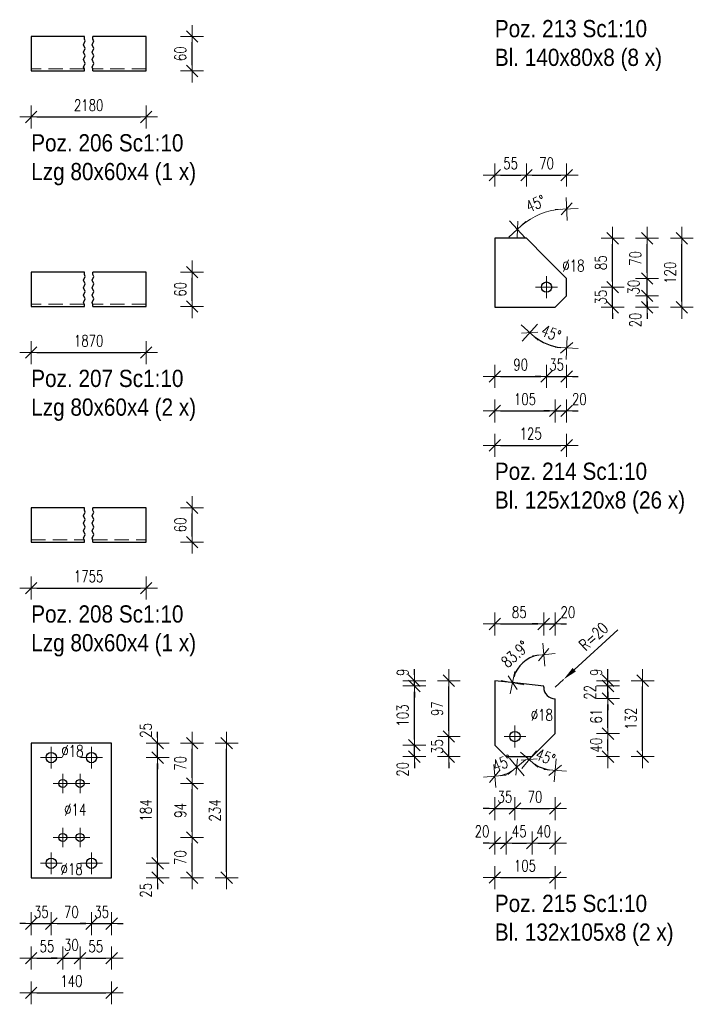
# Model space of a CAD drawing. Header units: millimetres. Extents: x -148 to 458, y 13010 to 13506.
# Tile 8 of 10: x 140 to 257, y 13163 to 13334. Entities that reach past the tile are written whole.
import ezdxf

# ---------------------------------------------------------------- set-up
doc = ezdxf.new("R2010")
doc.units = ezdxf.units.MM
doc.header["$LTSCALE"] = 10
doc.linetypes.add('HIDDEN', pattern=[0.375, 0.25, -0.125])
doc.linetypes.add('MITTE', pattern=[2, 1.25, -0.25, 0.25, -0.25])
doc.layers.get('Defpoints').update_dxf_attribs({"color": 1})
for name, color, linetype, lineweight in [('PS_DIM', 4, 'Continuous', 13), ('PS_Hidden', 2, 'HIDDEN', 9), ('PS_Mid', 5, 'MITTE', 15), ('PS_Plate', 35, 'Continuous', 30), ('PS_Shape', 161, 'Continuous', 30), ('PS_SOLID', 7, 'Continuous', 30), ('PS_TEXT', 3, 'Continuous', 18)]:
    doc.layers.add(name, color=color, linetype=linetype, lineweight=lineweight)
doc.styles.add('gil', font='txt', dxfattribs={"width": 0.9})
doc.styles.add('simplex', font='simplex.shx', dxfattribs={"width": 0.75})
doc.dimstyles.new('1_10_PRZ', dxfattribs={"dimtxt": 2, "dimasz": 1, "dimexe": 2, "dimexo": 5, "dimgap": 1, "dimtad": 1, "dimdec": 0, "dimlfac": 10, "dimtxsty": 'simplex', "dimblk": 'dimznak', "dimcen": 2, "dimse1": 1, "dimse2": 1, "dimclrt": 3, "dimadec": 1, "dimazin": 0, "dimtfac": 1, "dimtdec": 0, "dimtix": 1, "dimtmove": 2, "dimatfit": 3, "dimldrblk": 'dim-grot', "dimfxl": 1, "dimarcsym": 0})
doc.dimstyles.new('1_10_PRZ_DS1-LS10', dxfattribs={"dimtxt": 2, "dimasz": 1, "dimexe": 2, "dimexo": 5, "dimgap": 1, "dimtad": 1, "dimdec": 0, "dimlfac": 10, "dimtxsty": 'simplex', "dimblk": 'dimznak', "dimcen": 2, "dimse1": 1, "dimse2": 1, "dimclrt": 3, "dimadec": 1, "dimazin": 0, "dimtfac": 1, "dimtdec": 0, "dimtix": 1, "dimtmove": 2, "dimatfit": 3, "dimldrblk": 'dim-grot', "dimfxl": 1, "dimarcsym": 0})
doc.dimstyles.new('średnice', dxfattribs={"dimtxt": 2, "dimasz": 2.5, "dimexe": 1, "dimexo": 1, "dimgap": 1, "dimtad": 1, "dimdec": 0, "dimlfac": 10, "dimtxsty": 'simplex', "dimcen": 2, "dimclrd": 256, "dimclre": 256, "dimclrt": 3, "dimadec": 1, "dimazin": 0, "dimtfac": 1, "dimtdec": 0, "dimtix": 1, "dimtmove": 1, "dimatfit": 0, "dimfxl": 1, "dimarcsym": 0})

# ---------------------------------------------------------------- blocks, each defined once
blk = doc.blocks.new('dim-grot')
blk.add_hatch(color=256).paths.add_polyline_path([(0, 0), (-2, 0.5), (-2, -0.5)])
blk.add_lwpolyline([(0, 0), (-2, 0.5), (-2, -0.5), (0, 0)])
blk = doc.blocks.new('dimznak')
at = {"color": 0}
for points in [[(0, 2), (0, -2)], [(-2, 0), (2, 0)]]:
    blk.add_lwpolyline(points, dxfattribs=at)
at = {"color": 2}
blk.add_lwpolyline([(1, 1), (-1, -1)], dxfattribs=at)
blk = doc.blocks.new('*D119')
at = {"layer": 'Defpoints', "color": 0, "transparency": 16777216}
for p in [(145.39, 13187.46), (141.89, 13184.96), (145.39, 13176.96)]:
    blk.add_point(p, dxfattribs=at)
at = {"layer": 'PS_DIM', "color": 0, "lineweight": -2, "transparency": 16777216}
for p, q in [((140.89, 13176.96), (139.89, 13176.96)), ((141.89, 13176.96), (145.39, 13176.96)), ((146.39, 13176.96), (147.39, 13176.96))]:
    blk.add_line(p, q, dxfattribs=at)
blk.add_blockref('dimznak', (141.89, 13176.96), dxfattribs=at)
at = {"layer": 'PS_DIM', "color": 0, "lineweight": -2, "transparency": 16777216, "rotation": 180}
blk.add_blockref('dimznak', (145.39, 13176.96), dxfattribs=at)
at = {"layer": 'PS_DIM', "color": 3, "transparency": 16777216, "insert": (143.64, 13179), "char_height": 2, "attachment_point": 5, "style": 'simplex'}
blk.add_mtext('35', dxfattribs=at)
blk = doc.blocks.new('*D121')
at = {"layer": 'Defpoints', "color": 0, "transparency": 16777216}
for p in [(152.39, 13187.46), (155.89, 13184.96), (155.89, 13176.96)]:
    blk.add_point(p, dxfattribs=at)
at = {"layer": 'PS_DIM', "color": 0, "lineweight": -2, "transparency": 16777216}
for p, q in [((151.39, 13176.96), (150.39, 13176.96)), ((152.39, 13176.96), (155.89, 13176.96)), ((156.89, 13176.96), (157.89, 13176.96))]:
    blk.add_line(p, q, dxfattribs=at)
blk.add_blockref('dimznak', (152.39, 13176.96), dxfattribs=at)
at = {"layer": 'PS_DIM', "color": 0, "lineweight": -2, "transparency": 16777216, "rotation": 180}
blk.add_blockref('dimznak', (155.89, 13176.96), dxfattribs=at)
at = {"layer": 'PS_DIM', "color": 3, "transparency": 16777216, "insert": (154.14, 13179), "char_height": 2, "attachment_point": 5, "style": 'simplex'}
blk.add_mtext('35', dxfattribs=at)
blk = doc.blocks.new('*D123')
at = {"layer": 'Defpoints', "color": 0, "transparency": 16777216}
for p in [(147.39, 13191.96), (150.39, 13191.96), (150.39, 13170.96)]:
    blk.add_point(p, dxfattribs=at)
at = {"layer": 'PS_DIM', "color": 0, "lineweight": -2, "transparency": 16777216}
for p, q in [((146.39, 13170.96), (145.39, 13170.96)), ((147.39, 13170.96), (150.39, 13170.96)), ((151.39, 13170.96), (152.39, 13170.96))]:
    blk.add_line(p, q, dxfattribs=at)
blk.add_blockref('dimznak', (147.39, 13170.96), dxfattribs=at)
at = {"layer": 'PS_DIM', "color": 0, "lineweight": -2, "transparency": 16777216, "rotation": 180}
blk.add_blockref('dimznak', (150.39, 13170.96), dxfattribs=at)
at = {"layer": 'PS_DIM', "color": 3, "transparency": 16777216, "insert": (148.89, 13173.26), "char_height": 2, "attachment_point": 5, "style": 'simplex'}
blk.add_mtext('30', dxfattribs=at)
blk = doc.blocks.new('*D126')
at = {"layer": 'Defpoints', "color": 0, "transparency": 16777216}
for p in [(152.39, 13187.46), (163.89, 13187.46), (155.89, 13184.96)]:
    blk.add_point(p, dxfattribs=at)
at = {"layer": 'PS_DIM', "color": 0, "lineweight": -2, "transparency": 16777216}
for p, q in [((163.89, 13188.46), (163.89, 13189.46)), ((163.89, 13184.96), (163.89, 13187.46)), ((163.89, 13183.96), (163.89, 13182.96))]:
    blk.add_line(p, q, dxfattribs=at)
for p, rotation in [((163.89, 13187.46), 270), ((163.89, 13184.96), 90)]:
    blk.add_blockref('dimznak', p, dxfattribs=dict(at, rotation=rotation))
at = {"layer": 'PS_DIM', "color": 3, "transparency": 16777216, "insert": (161.85, 13182.75), "char_height": 2, "attachment_point": 5, "rotation": 90, "style": 'simplex'}
blk.add_mtext('25', dxfattribs=at)
blk = doc.blocks.new('*D128')
at = {"layer": 'Defpoints', "color": 0, "transparency": 16777216}
for p in [(155.89, 13208.36), (163.89, 13208.36), (152.39, 13205.86)]:
    blk.add_point(p, dxfattribs=at)
at = {"layer": 'PS_DIM', "color": 0, "lineweight": -2, "transparency": 16777216}
for p, q in [((163.89, 13209.36), (163.89, 13210.36)), ((163.89, 13205.86), (163.89, 13208.36)), ((163.89, 13204.86), (163.89, 13203.86))]:
    blk.add_line(p, q, dxfattribs=at)
for p, rotation in [((163.89, 13208.36), 270), ((163.89, 13205.86), 90)]:
    blk.add_blockref('dimznak', p, dxfattribs=dict(at, rotation=rotation))
at = {"layer": 'PS_DIM', "color": 3, "transparency": 16777216, "insert": (161.85, 13210.58), "char_height": 2, "attachment_point": 5, "rotation": 90, "style": 'simplex'}
blk.add_mtext('25', dxfattribs=at)
blk = doc.blocks.new('*X118')
at = {"layer": 'PS_Mid', "color": 5, "linetype": 'MITTE'}
for p, q in [((-3.5, 11.1), (-3.5, 7.3)), ((3.5, 11.1), (3.5, 7.3)), ((-1.6, 9.2), (-5.4, 9.2)), ((5.4, 9.2), (1.6, 9.2)), ((-1.5, 6.4), (-1.5, 3)), ((1.5, 6.4), (1.5, 3)), ((0.2, 4.7), (-3.2, 4.7)), ((3.2, 4.7), (-0.2, 4.7)), ((-1.5, -3), (-1.5, -6.4)), ((1.5, -3), (1.5, -6.4)), ((0.2, -4.7), (-3.2, -4.7)), ((3.2, -4.7), (-0.2, -4.7)), ((-3.5, -7.3), (-3.5, -11.1)), ((3.5, -7.3), (3.5, -11.1)), ((-1.6, -9.2), (-5.4, -9.2)), ((5.4, -9.2), (1.6, -9.2))]:
    blk.add_line(p, q, dxfattribs=at)
at = {"layer": 'PS_SOLID', "color": 7, "linetype": 'Continuous'}
for p, q in [((-3.5, 11.7), (-7, 11.7)), ((-7, 11.7), (-7, -11.7)), ((-1.5, 11.7), (-3.5, 11.7)), ((1.5, 11.7), (-1.5, 11.7)), ((3.5, 11.7), (1.5, 11.7)), ((7, 11.7), (3.5, 11.7)), ((7, -11.7), (7, 11.7)), ((-7, -11.7), (7, -11.7))]:
    blk.add_line(p, q, dxfattribs=at)
at = {"layer": 'PS_SOLID', "color": 7}
for centre, radius in [((-3.5, 9.2), 0.9), ((3.5, 9.2), 0.9), ((-1.5, 4.7), 0.7), ((1.5, 4.7), 0.7), ((-1.5, -4.7), 0.7), ((1.5, -4.7), 0.7), ((-3.5, -9.2), 0.9), ((3.5, -9.2), 0.9)]:
    blk.add_circle(centre, radius, dxfattribs=at)
blk = doc.blocks.new('*D168')
at = {"layer": 'Defpoints', "color": 0, "transparency": 16777216}
for p in [(235.06, 13286.24), (233.06, 13284.24), (235.06, 13283.41), (230.52, 13278.38)]:
    blk.add_point(p, dxfattribs=at)
at = {"layer": 'PS_DIM', "color": 0, "lineweight": -2, "transparency": 16777216}
blk.add_arc((235.06, 13286.24), 9.07, 231.3226, 263.6774, dxfattribs=at)
for p, rotation in [((228.64, 13279.83), 138.1612883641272), ((235.06, 13277.17), 356.8387116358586)]:
    blk.add_blockref('dimznak', p, dxfattribs=dict(at, rotation=rotation))
at = {"layer": 'PS_DIM', "color": 3, "transparency": 16777216, "insert": (232.35, 13279.71), "char_height": 2, "attachment_point": 5, "rotation": 337.5, "style": 'simplex'}
blk.add_mtext('45%%d', dxfattribs=at)
blk = doc.blocks.new('*D170')
at = {"layer": 'Defpoints', "color": 0, "transparency": 16777216}
for p in [(231.56, 13287.74), (235.06, 13284.24), (235.06, 13272.2)]:
    blk.add_point(p, dxfattribs=at)
at = {"layer": 'PS_DIM', "color": 0, "lineweight": -2, "transparency": 16777216}
for p, q in [((230.56, 13272.2), (229.56, 13272.2)), ((231.56, 13272.2), (235.06, 13272.2)), ((236.06, 13272.2), (237.06, 13272.2))]:
    blk.add_line(p, q, dxfattribs=at)
blk.add_blockref('dimznak', (231.56, 13272.2), dxfattribs=at)
at = {"layer": 'PS_DIM', "color": 0, "lineweight": -2, "transparency": 16777216, "rotation": 180}
blk.add_blockref('dimznak', (235.06, 13272.2), dxfattribs=at)
at = {"layer": 'PS_DIM', "color": 3, "transparency": 16777216, "insert": (233.31, 13274.24), "char_height": 2, "attachment_point": 5, "style": 'simplex'}
blk.add_mtext('35', dxfattribs=at)
blk = doc.blocks.new('*D172')
at = {"layer": 'Defpoints', "color": 0, "transparency": 16777216}
for p in [(235.06, 13286.24), (233.06, 13284.24), (235.06, 13266.2)]:
    blk.add_point(p, dxfattribs=at)
at = {"layer": 'PS_DIM', "color": 0, "lineweight": -2, "transparency": 16777216}
for p, q in [((232.06, 13266.2), (231.06, 13266.2)), ((233.06, 13266.2), (235.06, 13266.2)), ((236.06, 13266.2), (237.06, 13266.2))]:
    blk.add_line(p, q, dxfattribs=at)
blk.add_blockref('dimznak', (233.06, 13266.2), dxfattribs=at)
at = {"layer": 'PS_DIM', "color": 0, "lineweight": -2, "transparency": 16777216, "rotation": 180}
blk.add_blockref('dimznak', (235.06, 13266.2), dxfattribs=at)
at = {"layer": 'PS_DIM', "color": 3, "transparency": 16777216, "insert": (237.27, 13268.24), "char_height": 2, "attachment_point": 5, "style": 'simplex'}
blk.add_mtext('20', dxfattribs=at)
blk = doc.blocks.new('*D177')
at = {"layer": 'Defpoints', "color": 0, "transparency": 16777216}
for p in [(231.56, 13287.74), (243.06, 13287.74), (233.06, 13284.24)]:
    blk.add_point(p, dxfattribs=at)
at = {"layer": 'PS_DIM', "color": 0, "lineweight": -2, "transparency": 16777216}
for p, q in [((243.06, 13288.74), (243.06, 13289.74)), ((243.06, 13284.24), (243.06, 13287.74)), ((243.06, 13283.24), (243.06, 13282.24))]:
    blk.add_line(p, q, dxfattribs=at)
for p, rotation in [((243.06, 13287.74), 270), ((243.06, 13284.24), 90)]:
    blk.add_blockref('dimznak', p, dxfattribs=dict(at, rotation=rotation))
at = {"layer": 'PS_DIM', "color": 3, "transparency": 16777216, "insert": (241.02, 13285.99), "char_height": 2, "attachment_point": 5, "rotation": 90, "style": 'simplex'}
blk.add_mtext('35', dxfattribs=at)
blk = doc.blocks.new('*D179')
at = {"layer": 'Defpoints', "color": 0, "transparency": 16777216}
for p in [(235.06, 13286.24), (249.06, 13286.24), (233.06, 13284.24)]:
    blk.add_point(p, dxfattribs=at)
at = {"layer": 'PS_DIM', "color": 0, "lineweight": -2, "transparency": 16777216}
for p, q in [((249.06, 13287.24), (249.06, 13288.24)), ((249.06, 13284.24), (249.06, 13286.24)), ((249.06, 13283.24), (249.06, 13282.24))]:
    blk.add_line(p, q, dxfattribs=at)
for p, rotation in [((249.06, 13286.24), 270), ((249.06, 13284.24), 90)]:
    blk.add_blockref('dimznak', p, dxfattribs=dict(at, rotation=rotation))
at = {"layer": 'PS_DIM', "color": 3, "transparency": 16777216, "insert": (247.02, 13282.02), "char_height": 2, "attachment_point": 5, "rotation": 90, "style": 'simplex'}
blk.add_mtext('20', dxfattribs=at)
blk = doc.blocks.new('*D180')
at = {"layer": 'Defpoints', "color": 0, "transparency": 16777216}
for p in [(235.06, 13289.24), (249.06, 13289.24), (235.06, 13286.24)]:
    blk.add_point(p, dxfattribs=at)
at = {"layer": 'PS_DIM', "color": 0, "lineweight": -2, "transparency": 16777216}
for p, q in [((249.06, 13290.24), (249.06, 13291.24)), ((249.06, 13286.24), (249.06, 13289.24)), ((249.06, 13285.24), (249.06, 13284.24))]:
    blk.add_line(p, q, dxfattribs=at)
for p, rotation in [((249.06, 13289.24), 270), ((249.06, 13286.24), 90)]:
    blk.add_blockref('dimznak', p, dxfattribs=dict(at, rotation=rotation))
at = {"layer": 'PS_DIM', "color": 3, "transparency": 16777216, "insert": (246.72, 13287.74), "char_height": 2, "attachment_point": 5, "rotation": 90, "style": 'simplex'}
blk.add_mtext('30', dxfattribs=at)
blk = doc.blocks.new('*X167')
at = {"layer": 'PS_Mid', "color": 5, "linetype": 'MITTE'}
for p, q in [((2.75, -0.6), (2.75, -4.4)), ((4.65, -2.5), (0.85, -2.5))]:
    blk.add_line(p, q, dxfattribs=at)
at = {"layer": 'PS_SOLID', "color": 7, "linetype": 'Continuous'}
for p, q in [((-0.75, 6), (-6.25, 6)), ((-6.25, 6), (-6.25, -6)), ((2.75, 2.5), (-0.75, 6)), ((6.25, -1), (2.75, 2.5)), ((6.25, -4), (6.25, -1)), ((4.25, -6), (6.25, -4)), ((-6.25, -6), (4.25, -6))]:
    blk.add_line(p, q, dxfattribs=at)
at = {"layer": 'PS_SOLID', "color": 7}
blk.add_circle((2.75, -2.5), 0.9, dxfattribs=at)
blk = doc.blocks.new('*D184')
at = {"layer": 'Defpoints', "color": 0, "transparency": 16777216}
for p in [(234.53, 13219.47), (233.06, 13218.12)]:
    blk.add_point(p, dxfattribs=at)
at = {"layer": 'PS_DIM', "lineweight": -2, "transparency": 16777216}
for p, q in [((243.96, 13228.1), (236.37, 13221.15)), ((233.06, 13218.12), (234.53, 13219.47))]:
    blk.add_line(p, q, dxfattribs=at)
at = {"layer": 'PS_DIM', "transparency": 16777216}
blk.add_solid([(236.09, 13221.46), (236.66, 13220.85), (234.53, 13219.47)], dxfattribs=at)
at = {"layer": 'PS_DIM', "color": 3, "transparency": 16777216, "insert": (239.74, 13226.95), "char_height": 2, "attachment_point": 5, "rotation": 42.4754, "style": 'simplex'}
blk.add_mtext('R=20', dxfattribs=at)
blk = doc.blocks.new('*D185')
at = {"layer": 'Defpoints', "color": 0, "transparency": 16777216}
for p in [(222.56, 13208.03), (224.56, 13206.03), (222.56, 13205.2), (223.95, 13202.83)]:
    blk.add_point(p, dxfattribs=at)
at = {"layer": 'PS_DIM', "color": 0, "lineweight": -2, "transparency": 16777216}
blk.add_arc((222.56, 13208.03), 5.39, 280.648, 304.352, dxfattribs=at)
for p, rotation in [((226.37, 13204.22), 39.6759799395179), ((222.56, 13202.64), 185.3240200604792)]:
    blk.add_blockref('dimznak', p, dxfattribs=dict(at, rotation=rotation))
at = {"layer": 'PS_DIM', "color": 3, "transparency": 16777216, "insert": (223.85, 13204.9), "char_height": 2, "attachment_point": 5, "rotation": 22.5, "style": 'simplex'}
blk.add_mtext('45%%d', dxfattribs=at)
blk = doc.blocks.new('*D186')
at = {"layer": 'Defpoints', "color": 0, "transparency": 16777216}
for p in [(233.06, 13210.03), (229.06, 13206.03), (229.86, 13204.5), (233.06, 13204.37)]:
    blk.add_point(p, dxfattribs=at)
at = {"layer": 'PS_DIM', "color": 0, "lineweight": -2, "transparency": 16777216}
blk.add_arc((233.06, 13210.03), 6.39, 233.9757, 261.0243, dxfattribs=at)
for p, rotation in [((228.54, 13205.51), 139.4878626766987), ((233.06, 13203.64), 355.5121373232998)]:
    blk.add_blockref('dimznak', p, dxfattribs=dict(at, rotation=rotation))
at = {"layer": 'PS_DIM', "color": 3, "transparency": 16777216, "insert": (231.38, 13205.97), "char_height": 2, "attachment_point": 5, "rotation": 337.5, "style": 'simplex'}
blk.add_mtext('45%%d', dxfattribs=at)
blk = doc.blocks.new('*D187')
at = {"layer": 'Defpoints', "color": 0, "transparency": 16777216}
for p in [(226.06, 13209.53), (222.56, 13208.03), (226.06, 13196.99)]:
    blk.add_point(p, dxfattribs=at)
at = {"layer": 'PS_DIM', "color": 0, "lineweight": -2, "transparency": 16777216}
for p, q in [((221.56, 13196.99), (220.56, 13196.99)), ((222.56, 13196.99), (226.06, 13196.99)), ((227.06, 13196.99), (228.06, 13196.99))]:
    blk.add_line(p, q, dxfattribs=at)
blk.add_blockref('dimznak', (222.56, 13196.99), dxfattribs=at)
at = {"layer": 'PS_DIM', "color": 0, "lineweight": -2, "transparency": 16777216, "rotation": 180}
blk.add_blockref('dimznak', (226.06, 13196.99), dxfattribs=at)
at = {"layer": 'PS_DIM', "color": 3, "transparency": 16777216, "insert": (224.31, 13199.03), "char_height": 2, "attachment_point": 5, "style": 'simplex'}
blk.add_mtext('35', dxfattribs=at)
blk = doc.blocks.new('*D189')
at = {"layer": 'Defpoints', "color": 0, "transparency": 16777216}
for p in [(222.56, 13208.03), (224.56, 13206.03), (224.56, 13190.99)]:
    blk.add_point(p, dxfattribs=at)
at = {"layer": 'PS_DIM', "color": 0, "lineweight": -2, "transparency": 16777216}
for p, q in [((221.56, 13190.99), (220.56, 13190.99)), ((222.56, 13190.99), (224.56, 13190.99)), ((225.56, 13190.99), (226.56, 13190.99))]:
    blk.add_line(p, q, dxfattribs=at)
blk.add_blockref('dimznak', (222.56, 13190.99), dxfattribs=at)
at = {"layer": 'PS_DIM', "color": 0, "lineweight": -2, "transparency": 16777216, "rotation": 180}
blk.add_blockref('dimznak', (224.56, 13190.99), dxfattribs=at)
at = {"layer": 'PS_DIM', "color": 3, "transparency": 16777216, "insert": (220.34, 13193.03), "char_height": 2, "attachment_point": 5, "style": 'simplex'}
blk.add_mtext('20', dxfattribs=at)
blk = doc.blocks.new('*D193')
at = {"layer": 'Defpoints', "color": 0, "transparency": 16777216}
for p in [(231.08, 13226.9), (228.52, 13223.14), (222.56, 13219.24), (231.08, 13218.33)]:
    blk.add_point(p, dxfattribs=at)
at = {"layer": 'PS_DIM', "color": 0, "lineweight": -2, "transparency": 16777216}
blk.add_arc((231.08, 13218.33), 5.45, 100.5188, 163.3892, dxfattribs=at)
for p, rotation in [((231.08, 13223.78), 5.25941391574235), ((225.65, 13218.91), 258.648583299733)]:
    blk.add_blockref('dimznak', p, dxfattribs=dict(at, rotation=rotation))
at = {"layer": 'PS_DIM', "color": 3, "transparency": 16777216, "insert": (226.09, 13223.87), "char_height": 2, "attachment_point": 5, "rotation": 41.954, "style": 'simplex'}
blk.add_mtext('83.9%%d', dxfattribs=at)
blk = doc.blocks.new('*D195')
at = {"layer": 'Defpoints', "color": 0, "transparency": 16777216}
for p in [(233.06, 13229.12), (231.06, 13218.12), (233.06, 13210.03)]:
    blk.add_point(p, dxfattribs=at)
at = {"layer": 'PS_DIM', "color": 0, "lineweight": -2, "transparency": 16777216}
for p, q in [((230.06, 13229.12), (229.06, 13229.12)), ((231.06, 13229.12), (233.06, 13229.12)), ((234.06, 13229.12), (235.06, 13229.12))]:
    blk.add_line(p, q, dxfattribs=at)
blk.add_blockref('dimznak', (231.06, 13229.12), dxfattribs=at)
at = {"layer": 'PS_DIM', "color": 0, "lineweight": -2, "transparency": 16777216, "rotation": 180}
blk.add_blockref('dimznak', (233.06, 13229.12), dxfattribs=at)
at = {"layer": 'PS_DIM', "color": 3, "transparency": 16777216, "insert": (235.27, 13231.16), "char_height": 2, "attachment_point": 5, "style": 'simplex'}
blk.add_mtext('20', dxfattribs=at)
blk = doc.blocks.new('*D196')
at = {"layer": 'Defpoints', "color": 0, "transparency": 16777216}
for p in [(214.56, 13209.53), (226.06, 13209.53), (224.56, 13206.03)]:
    blk.add_point(p, dxfattribs=at)
at = {"layer": 'PS_DIM', "color": 0, "lineweight": -2, "transparency": 16777216}
for p, q in [((214.56, 13210.53), (214.56, 13211.53)), ((214.56, 13206.03), (214.56, 13209.53)), ((214.56, 13205.03), (214.56, 13204.03))]:
    blk.add_line(p, q, dxfattribs=at)
for p, rotation in [((214.56, 13209.53), 270), ((214.56, 13206.03), 90)]:
    blk.add_blockref('dimznak', p, dxfattribs=dict(at, rotation=rotation))
at = {"layer": 'PS_DIM', "color": 3, "transparency": 16777216, "insert": (212.52, 13207.78), "char_height": 2, "attachment_point": 5, "rotation": 90, "style": 'simplex'}
blk.add_mtext('35', dxfattribs=at)
blk = doc.blocks.new('*D198')
at = {"layer": 'Defpoints', "color": 0, "transparency": 16777216}
for p in [(208.56, 13208.03), (222.56, 13208.03), (224.56, 13206.03)]:
    blk.add_point(p, dxfattribs=at)
at = {"layer": 'PS_DIM', "color": 0, "lineweight": -2, "transparency": 16777216}
for p, q in [((208.56, 13209.03), (208.56, 13210.03)), ((208.56, 13206.03), (208.56, 13208.03)), ((208.56, 13205.03), (208.56, 13204.03))]:
    blk.add_line(p, q, dxfattribs=at)
for p, rotation in [((208.56, 13208.03), 270), ((208.56, 13206.03), 90)]:
    blk.add_blockref('dimznak', p, dxfattribs=dict(at, rotation=rotation))
at = {"layer": 'PS_DIM', "color": 3, "transparency": 16777216, "insert": (206.52, 13203.82), "char_height": 2, "attachment_point": 5, "rotation": 90, "style": 'simplex'}
blk.add_mtext('20', dxfattribs=at)
blk = doc.blocks.new('*D200')
at = {"layer": 'Defpoints', "color": 0, "transparency": 16777216}
for p in [(208.56, 13219.24), (222.56, 13219.24), (231.08, 13218.33)]:
    blk.add_point(p, dxfattribs=at)
at = {"layer": 'PS_DIM', "color": 0, "lineweight": -2, "transparency": 16777216}
for p, q in [((208.56, 13220.24), (208.56, 13221.24)), ((208.56, 13218.33), (208.56, 13219.24)), ((208.56, 13217.33), (208.56, 13216.33))]:
    blk.add_line(p, q, dxfattribs=at)
for p, rotation in [((208.56, 13219.24), 270), ((208.56, 13218.33), 90)]:
    blk.add_blockref('dimznak', p, dxfattribs=dict(at, rotation=rotation))
at = {"layer": 'PS_DIM', "color": 3, "transparency": 16777216, "insert": (206.52, 13220.7), "char_height": 2, "attachment_point": 5, "rotation": 90, "style": 'simplex'}
blk.add_mtext('9', dxfattribs=at)
blk = doc.blocks.new('*D203')
at = {"layer": 'Defpoints', "color": 0, "transparency": 16777216}
for p in [(231.08, 13218.33), (233.06, 13219.24), (242.24, 13219.24)]:
    blk.add_point(p, dxfattribs=at)
at = {"layer": 'PS_DIM', "color": 0, "lineweight": -2, "transparency": 16777216}
for p, q in [((242.24, 13220.24), (242.24, 13221.24)), ((242.24, 13218.33), (242.24, 13219.24)), ((242.24, 13217.33), (242.24, 13216.33))]:
    blk.add_line(p, q, dxfattribs=at)
for p, rotation in [((242.24, 13219.24), 270), ((242.24, 13218.33), 90)]:
    blk.add_blockref('dimznak', p, dxfattribs=dict(at, rotation=rotation))
at = {"layer": 'PS_DIM', "color": 3, "transparency": 16777216, "insert": (240.2, 13220.7), "char_height": 2, "attachment_point": 5, "rotation": 90, "style": 'simplex'}
blk.add_mtext('9', dxfattribs=at)
blk = doc.blocks.new('*X183')
at = {"layer": 'PS_Mid', "color": 5, "linetype": 'MITTE'}
for p, q in [((-1.75, -1.2), (-1.75, -5)), ((0.15, -3.1), (-3.65, -3.1))]:
    blk.add_line(p, q, dxfattribs=at)
at = {"layer": 'PS_SOLID', "color": 7, "linetype": 'Continuous'}
for p, q in [((-1.75, 6.23), (-5.25, 6.6)), ((-5.25, 6.6), (-5.25, -4.6)), ((3.27, 5.69), (-1.75, 6.23)), ((3.25, 5.48), (3.27, 5.69)), ((5.25, -2.6), (5.25, 3.48)), ((1.25, -6.6), (5.25, -2.6)), ((-5.25, -4.6), (-3.25, -6.6)), ((-3.25, -6.6), (1.25, -6.6))]:
    blk.add_line(p, q, dxfattribs=at)
at = {"layer": 'PS_SOLID', "color": 7}
blk.add_circle((-1.75, -3.1), 0.9, dxfattribs=at)
at = {"layer": 'PS_SOLID'}
blk.add_arc((5.25, 5.48), 2, 180, 270, dxfattribs=at)
blk = doc.blocks.new('*D269')
at = {"layer": 'Defpoints', "color": 0, "transparency": 16777216}
for p in [(231.08, 13218.33), (242.24, 13218.33), (233.06, 13216.12)]:
    blk.add_point(p, dxfattribs=at)
at = {"layer": 'PS_DIM', "color": 0, "lineweight": -2, "transparency": 16777216}
for p, q in [((242.24, 13219.33), (242.24, 13220.33)), ((242.24, 13216.12), (242.24, 13218.33)), ((242.24, 13215.12), (242.24, 13214.12))]:
    blk.add_line(p, q, dxfattribs=at)
for p, rotation in [((242.24, 13218.33), 270), ((242.24, 13216.12), 90)]:
    blk.add_blockref('dimznak', p, dxfattribs=dict(at, rotation=rotation))
at = {"layer": 'PS_DIM', "color": 3, "transparency": 16777216, "insert": (239.13, 13217.22), "char_height": 2, "attachment_point": 5, "rotation": 90, "style": 'simplex'}
blk.add_mtext('22', dxfattribs=at)
blk = doc.blocks.new('*X306')
at = {"color": 1}
for p, q in [((151.14, 13330.92), (151.14, 13331.36)), ((151.28, 13330.59), (151.14, 13330.92)), ((152.64, 13330.92), (152.64, 13331.36)), ((152.78, 13330.59), (152.64, 13330.92)), ((151, 13329.94), (151.28, 13330.59)), ((151.28, 13329.29), (151, 13329.94)), ((151, 13328.64), (151.28, 13329.29)), ((152.5, 13329.94), (152.78, 13330.59)), ((152.78, 13329.29), (152.5, 13329.94)), ((152.5, 13328.64), (152.78, 13329.29)), ((151.28, 13327.99), (151, 13328.64)), ((151, 13327.34), (151.28, 13327.99)), ((151.28, 13326.69), (151, 13327.34)), ((152.78, 13327.99), (152.5, 13328.64)), ((152.5, 13327.34), (152.78, 13327.99)), ((152.78, 13326.69), (152.5, 13327.34)), ((151, 13326.04), (151.28, 13326.69)), ((151.14, 13325.72), (151, 13326.04)), ((151.14, 13325.36), (151.14, 13325.72)), ((152.5, 13326.04), (152.78, 13326.69)), ((152.64, 13325.72), (152.5, 13326.04)), ((152.64, 13325.36), (152.64, 13325.72))]:
    blk.add_line(p, q, dxfattribs=at)
at = {"layer": 'PS_Hidden', "color": 2, "linetype": 'HIDDEN'}
for p, q in [((151.14, 13325.76), (141.89, 13325.76)), ((161.89, 13325.76), (152.64, 13325.76))]:
    blk.add_line(p, q, dxfattribs=at)
at = {"layer": 'PS_SOLID', "color": 7, "linetype": 'Continuous'}
for p, q in [((151.14, 13331.36), (141.89, 13331.36)), ((141.89, 13331.36), (141.89, 13325.36)), ((161.89, 13331.36), (152.64, 13331.36)), ((161.89, 13325.36), (161.89, 13331.36)), ((141.89, 13325.36), (151.14, 13325.36)), ((152.64, 13325.36), (161.89, 13325.36))]:
    blk.add_line(p, q, dxfattribs=at)
blk = doc.blocks.new('*X307')
at = {"color": 3, "style": 'gil', "width": 0.9}
for s, p in [('Poz. 206 Sc1:10', (141.89, 13311.36)), ('Lzg 80x60x4 (1 x)', (141.89, 13306.36))]:
    blk.add_text(s, height=3, dxfattribs=at).set_placement(p)
blk = doc.blocks.new('*X308')
at = {"color": 1}
for p, q in [((151, 13288.94), (151.28, 13289.59)), ((151.14, 13289.92), (151.14, 13290.36)), ((151.28, 13289.59), (151.14, 13289.92)), ((152.5, 13288.94), (152.78, 13289.59)), ((152.64, 13289.92), (152.64, 13290.36)), ((152.78, 13289.59), (152.64, 13289.92)), ((151.28, 13288.29), (151, 13288.94)), ((151, 13287.64), (151.28, 13288.29)), ((152.78, 13288.29), (152.5, 13288.94)), ((152.5, 13287.64), (152.78, 13288.29)), ((151.28, 13286.99), (151, 13287.64)), ((151, 13286.34), (151.28, 13286.99)), ((151.28, 13285.69), (151, 13286.34)), ((152.78, 13286.99), (152.5, 13287.64)), ((152.5, 13286.34), (152.78, 13286.99)), ((152.78, 13285.69), (152.5, 13286.34)), ((151, 13285.04), (151.28, 13285.69)), ((151.14, 13284.72), (151, 13285.04)), ((151.14, 13284.36), (151.14, 13284.72)), ((152.5, 13285.04), (152.78, 13285.69)), ((152.64, 13284.72), (152.5, 13285.04)), ((152.64, 13284.36), (152.64, 13284.72))]:
    blk.add_line(p, q, dxfattribs=at)
at = {"layer": 'PS_Hidden', "color": 2, "linetype": 'HIDDEN'}
for p, q in [((151.14, 13284.76), (141.89, 13284.76)), ((161.89, 13284.76), (152.64, 13284.76))]:
    blk.add_line(p, q, dxfattribs=at)
at = {"layer": 'PS_SOLID', "color": 7, "linetype": 'Continuous'}
for p, q in [((151.14, 13290.36), (141.89, 13290.36)), ((141.89, 13290.36), (141.89, 13284.36)), ((161.89, 13290.36), (152.64, 13290.36)), ((161.89, 13284.36), (161.89, 13290.36)), ((141.89, 13284.36), (151.14, 13284.36)), ((152.64, 13284.36), (161.89, 13284.36))]:
    blk.add_line(p, q, dxfattribs=at)
blk = doc.blocks.new('*X309')
at = {"color": 3, "style": 'gil', "width": 0.9}
for s, p in [('Poz. 207 Sc1:10', (141.89, 13270.36)), ('Lzg 80x60x4 (2 x)', (141.89, 13265.36))]:
    blk.add_text(s, height=3, dxfattribs=at).set_placement(p)
blk = doc.blocks.new('*X310')
at = {"color": 1}
for p, q in [((151, 13247.94), (151.28, 13248.59)), ((151.14, 13248.92), (151.14, 13249.36)), ((151.28, 13248.59), (151.14, 13248.92)), ((152.5, 13247.94), (152.78, 13248.59)), ((152.64, 13248.92), (152.64, 13249.36)), ((152.78, 13248.59), (152.64, 13248.92)), ((151.28, 13247.29), (151, 13247.94)), ((151, 13246.64), (151.28, 13247.29)), ((152.78, 13247.29), (152.5, 13247.94)), ((152.5, 13246.64), (152.78, 13247.29)), ((151.28, 13245.99), (151, 13246.64)), ((151, 13245.34), (151.28, 13245.99)), ((151.28, 13244.69), (151, 13245.34)), ((152.78, 13245.99), (152.5, 13246.64)), ((152.5, 13245.34), (152.78, 13245.99)), ((152.78, 13244.69), (152.5, 13245.34)), ((151, 13244.04), (151.28, 13244.69)), ((151.14, 13243.72), (151, 13244.04)), ((151.14, 13243.36), (151.14, 13243.72)), ((152.5, 13244.04), (152.78, 13244.69)), ((152.64, 13243.72), (152.5, 13244.04)), ((152.64, 13243.36), (152.64, 13243.72))]:
    blk.add_line(p, q, dxfattribs=at)
at = {"layer": 'PS_Hidden', "color": 2, "linetype": 'HIDDEN'}
for p, q in [((141.89, 13243.76), (151.14, 13243.76)), ((152.64, 13243.76), (161.89, 13243.76))]:
    blk.add_line(p, q, dxfattribs=at)
at = {"layer": 'PS_SOLID', "color": 7, "linetype": 'Continuous'}
for p, q in [((151.14, 13249.36), (141.89, 13249.36)), ((141.89, 13249.36), (141.89, 13243.36)), ((161.89, 13249.36), (152.64, 13249.36)), ((161.89, 13243.36), (161.89, 13249.36)), ((141.89, 13243.36), (151.14, 13243.36)), ((152.64, 13243.36), (161.89, 13243.36))]:
    blk.add_line(p, q, dxfattribs=at)
blk = doc.blocks.new('*X311')
at = {"color": 3, "style": 'gil', "width": 0.9}
for s, p in [('Poz. 208 Sc1:10', (141.89, 13229.36)), ('Lzg 80x60x4 (1 x)', (141.89, 13224.36))]:
    blk.add_text(s, height=3, dxfattribs=at).set_placement(p)
blk = doc.blocks.new('*X316')
at = {"color": 3, "style": 'gil', "width": 0.9}
for s, p in [('Poz. 213 Sc1:10', (222.56, 13331.24)), ('Bl. 140x80x8 (8 x)', (222.56, 13326.24))]:
    blk.add_text(s, height=3, dxfattribs=at).set_placement(p)
blk = doc.blocks.new('*X317')
at = {"color": 3, "style": 'gil', "width": 0.9}
for s, p in [('Poz. 214 Sc1:10', (222.56, 13254.2)), ('Bl. 125x120x8 (26 x)', (222.56, 13249.2))]:
    blk.add_text(s, height=3, dxfattribs=at).set_placement(p)
blk = doc.blocks.new('*X318')
at = {"color": 3, "style": 'gil', "width": 0.9}
for s, p in [('Poz. 215 Sc1:10', (222.56, 13178.99)), ('Bl. 132x105x8 (2 x)', (222.56, 13173.99))]:
    blk.add_text(s, height=3, dxfattribs=at).set_placement(p)

msp = doc.modelspace()

# ---------------------------------------------------------------- block references
at = {"layer": 'PS_Plate'}
for name, p in [('*X167', (228.81, 13290.24)), ('*X183', (227.81, 13212.63)), ('*X118', (148.89, 13196.66))]:
    msp.add_blockref(name, p, dxfattribs=at)
at = {"layer": 'PS_Shape', "color": 2}
for name in ['*X306', '*X308', '*X310']:
    msp.add_blockref(name, (0, 0), dxfattribs=at)
at = {"layer": 'PS_TEXT'}
for name in ['*X316', '*X307', '*X309', '*X317', '*X311', '*X318']:
    msp.add_blockref(name, (0, 0), dxfattribs=at)

# ---------------------------------------------------------------- texts
at = {"layer": 'PS_DIM', "char_height": 2, "attachment_point": 7, "style": 'simplex'}
for s, insert in [('\\A1;%%c18', (234.31, 13290.49)), ('\\A1;%%c18', (228.81, 13212.29)), ('\\A1;%%c18', (147.14, 13206)), ('\\A1;%%c14', (147.63, 13195.81)), ('\\A1;%%c18', (147, 13185.45))]:
    msp.add_mtext(s, dxfattribs=dict(at, insert=insert))

# ---------------------------------------------------------------- dimensions: what is measured, and where the dimension line sits
at = {"layer": 'PS_DIM'}
for base, p1, p2, location in [((169.89, 13331.36), (161.89, 13325.36), (161.89, 13331.36), (167.85, 13328.36)), ((169.89, 13290.36), (161.89, 13284.36), (161.89, 13290.36), (167.85, 13287.36)), ((169.89, 13249.36), (161.89, 13243.36), (161.89, 13249.36), (167.85, 13246.36))]:
    msp.add_linear_dim(base=base, p1=p1, p2=p2, angle=90, location=location, dimstyle='1_10_PRZ_DS1-LS10', dxfattribs=at).render()
for base, p1, p2, location, text in [((161.89, 13317.36), (141.89, 13325.36), (161.89, 13325.36), (151.89, 13319.4), '2180'), ((228.06, 13307.24), (222.56, 13296.24), (228.06, 13296.24), (225.31, 13309.28), '55'), ((235.06, 13307.24), (228.06, 13296.24), (235.06, 13289.24), (231.56, 13309.28), '70'), ((231.56, 13272.2), (222.56, 13284.24), (231.56, 13287.74), (227.06, 13274.24), '90'), ((161.89, 13276.36), (141.89, 13284.36), (161.89, 13284.36), (151.89, 13278.4), '1870'), ((233.06, 13266.2), (222.56, 13284.24), (233.06, 13284.24), (227.81, 13268.24), '105'), ((235.06, 13260.2), (222.56, 13284.24), (235.06, 13284.24), (228.81, 13262.24), '125'), ((161.89, 13235.36), (141.89, 13243.36), (161.89, 13243.36), (151.89, 13237.4), '1755'), ((231.06, 13229.12), (222.56, 13219.24), (231.06, 13218.12), (226.81, 13231.16), '85'), ((233.06, 13196.99), (226.06, 13209.53), (233.06, 13206.03), (229.56, 13199.03), '70'), ((233.06, 13190.99), (229.06, 13206.03), (233.06, 13210.03), (231.06, 13193.03), '40'), ((233.06, 13184.99), (222.56, 13206.03), (233.06, 13206.03), (227.81, 13187.03), '105'), ((229.06, 13190.99), (224.56, 13206.03), (229.06, 13206.03), (226.81, 13193.03), '45'), ((147.39, 13170.96), (141.89, 13184.96), (147.39, 13191.96), (144.64, 13173), '55'), ((155.89, 13170.96), (150.39, 13191.96), (155.89, 13184.96), (153.14, 13173), '55'), ((152.39, 13176.96), (145.39, 13187.46), (152.39, 13187.46), (148.89, 13179), '70'), ((155.89, 13164.92), (141.89, 13184.96), (155.89, 13184.96), (148.89, 13166.96), '140')]:
    msp.add_linear_dim(base=base, p1=p1, p2=p2, location=location, text=text, dimstyle='1_10_PRZ_DS1-LS10', dxfattribs=at).render()
msp.add_angular_dim_3p(base=(231.92, 13300.95), center=(235.06, 13289.24), p1=(235.06, 13299.14), p2=(228.06, 13296.24), text='45%%d', dimstyle='1_10_PRZ_DS1-LS10', dxfattribs=at).render()
for base, p1, p2, location, text in [((249.06, 13296.24), (235.06, 13289.24), (228.06, 13296.24), (247.02, 13292.74), '70'), ((243.06, 13296.24), (231.56, 13287.74), (235.06, 13296.24), (241.02, 13291.99), '85'), ((255.1, 13296.24), (235.06, 13284.24), (235.06, 13296.24), (253.06, 13290.24), '120'), ((214.56, 13219.24), (226.06, 13209.53), (222.56, 13219.24), (212.52, 13214.38), '97'), ((248.28, 13219.24), (233.06, 13206.03), (233.06, 13219.24), (246.24, 13212.63), '132'), ((208.56, 13218.33), (222.56, 13208.03), (231.08, 13218.33), (206.52, 13213.18), '103'), ((242.24, 13216.12), (233.06, 13210.03), (233.06, 13216.12), (240.2, 13213.07), '61'), ((242.24, 13210.03), (229.06, 13206.03), (233.06, 13210.03), (240.2, 13208.03), '40'), ((169.89, 13208.36), (150.39, 13201.36), (155.89, 13208.36), (167.85, 13204.86), '70'), ((175.89, 13208.36), (155.89, 13184.96), (155.89, 13208.36), (173.85, 13196.66), '234'), ((163.89, 13205.86), (152.39, 13187.46), (152.39, 13205.86), (161.85, 13196.66), '184'), ((169.89, 13201.36), (150.39, 13191.96), (150.39, 13201.36), (167.85, 13196.66), '94'), ((169.89, 13191.96), (155.89, 13184.96), (150.39, 13191.96), (167.85, 13188.46), '70')]:
    msp.add_linear_dim(base=base, p1=p1, p2=p2, angle=90, location=location, text=text, dimstyle='1_10_PRZ_DS1-LS10', dxfattribs=at).render()
for base, p1, p2, text, picture, middle in [((243.06, 13287.74), (233.06, 13284.24), (231.56, 13287.74), '35', '*D177', (241.02, 13285.99)), ((249.06, 13289.24), (235.06, 13286.24), (235.06, 13289.24), '30', '*D180', (246.72, 13287.74)), ((249.06, 13286.24), (233.06, 13284.24), (235.06, 13286.24), '20', '*D179', (247.02, 13282.02)), ((208.56, 13219.24), (231.08, 13218.33), (222.56, 13219.24), '9', '*D200', (206.52, 13220.7)), ((242.24, 13219.24), (231.08, 13218.33), (233.06, 13219.24), '9', '*D203', (240.2, 13220.7)), ((163.89, 13208.36), (152.39, 13205.86), (155.89, 13208.36), '25', '*D128', (161.85, 13210.58)), ((214.56, 13209.53), (224.56, 13206.03), (226.06, 13209.53), '35', '*D196', (212.52, 13207.78)), ((208.56, 13208.03), (224.56, 13206.03), (222.56, 13208.03), '20', '*D198', (206.52, 13203.82)), ((163.89, 13187.46), (155.89, 13184.96), (152.39, 13187.46), '25', '*D126', (161.85, 13182.75))]:
    dim = msp.add_linear_dim(base=base, p1=p1, p2=p2, angle=90, text=text, dimstyle='1_10_PRZ_DS1-LS10', dxfattribs=at)
    dim.commit()
    dim.dimension.update_dxf_attribs({"geometry": picture, "text_midpoint": middle, "dimtype": 128})
for base, center, p1, p2, text, picture, middle in [((230.52, 13278.38), (235.06, 13286.24), (233.06, 13284.24), (235.06, 13283.41), '45%%d', '*D168', (232.35, 13279.71)), ((228.52, 13223.14), (231.08, 13218.33), (231.08, 13226.9), (222.56, 13219.24), '83.9%%d', '*D193', (226.09, 13223.87)), ((229.86, 13204.5), (233.06, 13210.03), (229.06, 13206.03), (233.06, 13204.37), '45%%d', '*D186', (231.38, 13205.97)), ((223.95, 13202.83), (222.56, 13208.03), (222.56, 13205.2), (224.56, 13206.03), '45%%d', '*D185', (223.85, 13204.9))]:
    dim = msp.add_angular_dim_3p(base=base, center=center, p1=p1, p2=p2, text=text, dimstyle='1_10_PRZ_DS1-LS10', dxfattribs=at)
    dim.commit()
    dim.dimension.update_dxf_attribs({"geometry": picture, "text_midpoint": middle})
for base, p1, p2, text, picture, middle in [((235.06, 13272.2), (231.56, 13287.74), (235.06, 13284.24), '35', '*D170', (233.31, 13274.24)), ((235.06, 13266.2), (233.06, 13284.24), (235.06, 13286.24), '20', '*D172', (237.27, 13268.24)), ((233.06, 13229.12), (231.06, 13218.12), (233.06, 13210.03), '20', '*D195', (235.27, 13231.16)), ((226.06, 13196.99), (222.56, 13208.03), (226.06, 13209.53), '35', '*D187', (224.31, 13199.03)), ((224.56, 13190.99), (222.56, 13208.03), (224.56, 13206.03), '20', '*D189', (220.34, 13193.03)), ((150.39, 13170.96), (147.39, 13191.96), (150.39, 13191.96), '30', '*D123', (148.89, 13173.26)), ((145.39, 13176.96), (141.89, 13184.96), (145.39, 13187.46), '35', '*D119', (143.64, 13179)), ((155.89, 13176.96), (152.39, 13187.46), (155.89, 13184.96), '35', '*D121', (154.14, 13179))]:
    dim = msp.add_linear_dim(base=base, p1=p1, p2=p2, text=text, dimstyle='1_10_PRZ_DS1-LS10', dxfattribs=at)
    dim.commit()
    dim.dimension.update_dxf_attribs({"geometry": picture, "text_midpoint": middle, "dimtype": 128})
dim = msp.add_radius_dim(center=(233.06, 13218.12), mpoint=(234.53, 13219.47), text='R=20', dimstyle='średnice', dxfattribs=at)
dim.commit()
dim.dimension.update_dxf_attribs({"geometry": '*D184', "text_midpoint": (239.74, 13226.95)})
dim = msp.add_linear_dim(base=(242.24, 13218.33), p1=(233.06, 13216.12), p2=(231.08, 13218.33), angle=90, dimstyle='1_10_PRZ', dxfattribs=at)
dim.commit()
dim.dimension.update_dxf_attribs({"geometry": '*D269', "text_midpoint": (239.13, 13217.22), "dimtype": 128})

doc.saveas('drawing.dxf')
